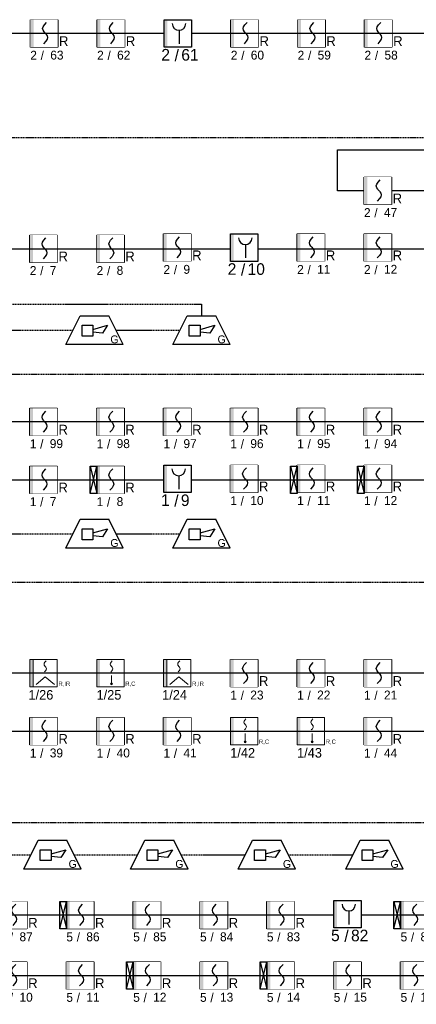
# Model space of a CAD drawing. Header units: millimetres. Extents: x -26513 to 76799, y 0 to 112149.
# Tile 3 of 98: x -8306 to -7415, y 73779 to 75988. Entities that reach past the tile are written whole.
import ezdxf
from ezdxf.enums import TextEntityAlignment as Align

# ---------------------------------------------------------------- set-up
doc = ezdxf.new("R2010")
doc.units = ezdxf.units.MM
doc.header["$LTSCALE"] = 2
doc.set_wipeout_variables(frame=1)
doc.linetypes.add('HIDDEN', pattern=[0.375, 0.25, -0.125])
doc.linetypes.add('KRESKOWA', pattern=[19.05, 12.7, -6.35])
for name, color, linetype in [('Linia SSP', 1, 'Continuous'), ('SIEMENS_czujki', 1, 'Continuous'), ('ssp', 1, 'Continuous')]:
    doc.layers.add(name, color=color, linetype=linetype)

# ---------------------------------------------------------------- blocks, each defined once
blk = doc.blocks.new('DUO')
at = {"color": 0}
blk.add_wipeout([(0, 61.4), (61.4, 61.4), (61.4, 0), (0, 0)], dxfattribs=at).dxf.layer = 'ssp'
at = {"layer": 'ssp'}
blk.add_lwpolyline([(0, 61.4), (61.4, 61.4), (61.4, 0), (0, 0)], close=True, dxfattribs=at)
blk.add_wipeout([(0, 61.4), (61.4, 61.4), (61.4, 0), (0, 0)]).dxf.layer = 'ssp'
h = blk.add_hatch(color=256, dxfattribs=at)
h.set_gradient(color1=(255, 0, 0), color2=(224, 0, 0), one_color=1, name='INVSPHERICAL')
h.paths.add_polyline_path([(7.2, 30.7), (7.2, 61.4), (0, 61.4), (0, 30.7)])
h.paths.add_polyline_path([(7.2, 0), (7.2, 30.7), (0, 30.7), (0, 0)])
for p, q in [((27.4, 41.5), (28.4, 45.4)), ((28.4, 45.4), (31.3, 49.9)), ((31.3, 49.9), (36.1, 55.2)), ((28.4, 37.6), (27.4, 41.5)), ((30.6, 34.3), (28.4, 37.6)), ((31.3, 33.1), (30.6, 34.3)), ((32.8, 31.4), (31.3, 33.1)), ((32.8, 31.4), (34.4, 29.7)), ((34.4, 29.7), (35.1, 28.6)), ((35.1, 28.6), (37.3, 25.3)), ((37.3, 25.3), (38.2, 21.3)), ((34.4, 13), (29.5, 7.6)), ((37.3, 17.4), (34.4, 13)), ((38.2, 21.3), (37.3, 17.4))]:
    blk.add_line(p, q, dxfattribs=at)
blk.add_text('R', height=22, dxfattribs=at).set_placement((64.1, 2.4))
at = {"layer": 'ssp', "flags": 8}
blk.add_attdef('PETLA', text='', height=20, dxfattribs=at).set_placement((14.7, -8.3), align=Align.TOP_RIGHT)
for tag, p in [('/', (23, -9)), ('ADRES', (44.6, -8))]:
    blk.add_attdef(tag, text='', height=20, dxfattribs=at).set_placement(p, align=Align.TOP_LEFT)
blk = doc.blocks.new('głosowy')
at = {"layer": 'ssp', "color": 1}
for p, q in [((-40.2, 0), (-20.1, 40.2)), ((-20.1, 40.2), (20.1, 40.2)), ((40.2, 0), (20.1, 40.2)), ((-17.2, 26.8), (-2.1, 26.8)), ((-17.2, 11.7), (-17.2, 26.8)), ((-2.1, 21.1), (18.5, 26.8)), ((-2.1, 26.8), (-2.1, 11.7)), ((11.4, 15.9), (-2.1, 17.3)), ((18.5, 26.8), (11.4, 15.9)), ((40.2, 0), (-40.2, 0)), ((-2.1, 11.7), (-17.2, 11.7))]:
    blk.add_line(p, q, dxfattribs=at)
blk.add_text('G', height=11, dxfattribs=at).set_placement((22.4, 1.6))
blk = doc.blocks.new('ROP')
blk.add_wipeout([(-15.4, 76.7), (76.7, 76.7), (76.7, -15.4), (-15.4, -15.4)]).dxf.layer = 'ssp'
at = {"layer": 'ssp'}
h = blk.add_hatch(color=256, dxfattribs=at)
h.set_gradient(color1=(255, 0, 0), color2=(224, 0, 0), one_color=1, name='INVSPHERICAL')
h.paths.add_polyline_path([(-4.6, 30.7), (-4.6, 76.7), (-15.4, 76.7), (-15.4, 30.7)])
h.paths.add_polyline_path([(-4.6, -15.4), (-4.6, 30.7), (-15.4, 30.7), (-15.4, -15.4)])
blk.add_line((35, 41), (35, -4.1), dxfattribs=at)
blk.add_lwpolyline([(-15.4, 76.7), (76.7, 76.7), (76.7, -15.4), (-15.4, -15.4)], close=True, dxfattribs=at)
blk.add_arc((35, 63.6), 22.6, 180, 0, dxfattribs=at)
blk.add_text('/', height=39, dxfattribs=at).set_placement((27.4, -42.4), align=Align.MIDDLE)
at = {"layer": 'ssp', "flags": 8}
blk.add_attdef('PETLA', text='', height=39, dxfattribs=at).set_placement((4.5, -21.7), align=Align.TOP_RIGHT)
blk.add_attdef('ADRES', text='', height=39, dxfattribs=at).set_placement((42.6, -22), align=Align.TOP_LEFT)
blk = doc.blocks.new('DOT')
at = {"layer": 'Linia SSP', "lineweight": 5}
h = blk.add_hatch(color=256, dxfattribs=at)
h.set_gradient(color1=(255, 0, 0), color2=(224, 0, 0), one_color=1, name='INVSPHERICAL')
h.paths.add_polyline_path([(4.7, 20.1), (4.7, 40.2), (0, 40.2), (0, 20.1)])
h.paths.add_polyline_path([(4.7, 0), (4.7, 20.1), (0, 20.1), (0, 0)])
blk.add_hatch(color=256, dxfattribs=at).paths.add_polyline_path([(23.3, 4.7, 1), (20.3, 4.7, 1)])
at = {"layer": 'Linia SSP', "color": 1, "linetype": 'Continuous', "lineweight": 5}
for p, q in [((19.9, 33.5), (20.3, 34.8)), ((20.3, 32.1), (19.9, 33.5)), ((20.3, 34.8), (21.2, 36.3)), ((21, 31), (20.3, 32.1)), ((21.2, 30.6), (21, 31)), ((21.2, 36.3), (22.9, 38.2)), ((21.8, 30), (21.2, 30.6)), ((21.8, 30), (22.3, 29.5)), ((22.3, 29.5), (22.5, 29.1)), ((22.5, 29.1), (23.3, 27.9)), ((22.3, 23.8), (20.6, 21.9)), ((23.3, 25.3), (22.3, 23.8)), ((23.3, 27.9), (23.6, 26.6)), ((23.6, 26.6), (23.3, 25.3))]:
    blk.add_line(p, q, dxfattribs=at)
at = {"layer": 'Linia SSP', "lineweight": 5}
for p, q in [((0, 20.1), (40.2, 20.1)), ((21.8, 16.8), (21.8, 4.6))]:
    blk.add_line(p, q, dxfattribs=at)
blk.add_lwpolyline([(0, 40.2), (40.2, 40.2), (40.2, 0), (0, 0)], close=True, dxfattribs=at)
blk.add_circle((21.8, 4.6), 1.47, dxfattribs=at)
at = {"layer": 'Linia SSP', "color": 1, "lineweight": 5}
blk.add_text('R,C', height=6.28, dxfattribs=at).set_placement((41.9, 1.6))
blk = doc.blocks.new('DPR')
at = {"layer": 'Linia SSP', "lineweight": 5}
h = blk.add_hatch(color=256, dxfattribs=at)
h.set_gradient(color1=(255, 0, 0), color2=(224, 0, 0), one_color=1, name='INVSPHERICAL')
h.paths.add_polyline_path([(0, 6.4), (1.5, 6.4), (1.5, 12.8), (0, 12.8)])
h.paths.add_polyline_path([(0, 0), (1.5, 0), (1.5, 6.4), (0, 6.4)])
at = {"layer": 'Linia SSP', "color": 1, "lineweight": 5}
blk.add_line((1.5, 12.8), (1.5, 0), dxfattribs=at)
at = {"layer": 'Linia SSP', "color": 1, "linetype": 'Continuous', "lineweight": 5}
for p, q in [((6.61, 10.69), (6.71, 11.11)), ((6.71, 10.26), (6.61, 10.69)), ((6.71, 11.11), (7.03, 11.6)), ((6.95, 9.9), (6.71, 10.26)), ((7.03, 9.78), (6.95, 9.9)), ((7.03, 11.6), (7.55, 12.18)), ((7.19, 9.59), (7.03, 9.78)), ((7.19, 9.59), (7.36, 9.4)), ((7.36, 9.4), (7.44, 9.28)), ((7.44, 9.28), (7.67, 8.92)), ((7.36, 7.59), (6.83, 7)), ((7.67, 8.07), (7.36, 7.59)), ((7.67, 8.92), (7.78, 8.5)), ((7.78, 8.5), (7.67, 8.07))]:
    blk.add_line(p, q, dxfattribs=at)
at = {"layer": 'Linia SSP', "lineweight": 5}
for p, q in [((0, 6.4), (12.8, 6.4)), ((7.2, 4.7), (2.95, 1.2)), ((11.45, 1.2), (7.2, 4.7))]:
    blk.add_line(p, q, dxfattribs=at)
blk.add_lwpolyline([(0, 12.8), (12.8, 12.8), (12.8, 0), (0, 0)], close=True, dxfattribs=at)
at = {"layer": 'Linia SSP', "color": 1, "lineweight": 5}
blk.add_text('R,IR', height=2, dxfattribs=at).set_placement((13.36, 0.5))

msp = doc.modelspace()

# ---------------------------------------------------------------- linework, layer by layer
at = {"layer": 'ssp', "color": 0, "linetype": 'KRESKOWA', "ltscale": 0.1}
for p, q in [((-9388.2, 75723.9), (-4525.1, 75723.9)), ((-9488.2, 75192.7), (-4525.1, 75192.7)), ((-9355.8, 74726.5), (-4525.1, 74726.5)), ((-9488.2, 74187.1), (-2583.9, 74187.1))]:
    msp.add_line(p, q, dxfattribs=at)
at = {"layer": 'ssp', "linetype": 'HIDDEN', "ltscale": 5}
for p, q in [((-9261.6, 75349.9), (-7897.4, 75349.9)), ((-7897.4, 75349.9), (-7897.4, 75324.1)), ((-8331.1, 75291.9), (-8186.2, 75291.9)), ((-8089.6, 75291.9), (-7945.7, 75291.9)), ((-8331.1, 74835), (-8186.2, 74835)), ((-8089.6, 74835), (-7945.7, 74835)), ((-8423.9, 74114.8), (-8280, 74114.8)), ((-8184.4, 74114.8), (-8040.5, 74114.8)), ((-7943.9, 74114.8), (-7799, 74114.8)), ((-7702.4, 74114.8), (-7557.6, 74114.8))]:
    msp.add_line(p, q, dxfattribs=at)

# ---------------------------------------------------------------- block references
at = {"layer": 'SIEMENS_czujki'}
ref = msp.add_blockref('DUO', (-8281.5, 75926.9), dxfattribs=at)
ref.add_attrib('PETLA', '2', dxfattribs={"layer": 'ssp', "height": 20}).set_placement((-8266.9, 75918.6), align=Align.TOP_RIGHT)
ref.add_attrib('ADRES', '63', dxfattribs={"layer": 'ssp', "height": 20}).set_placement((-8236.9, 75918.9), align=Align.TOP_LEFT)
ref.add_attrib('/', '/', dxfattribs={"layer": 'ssp', "height": 20}).set_placement((-8258.5, 75917.9), align=Align.TOP_LEFT)
ref = msp.add_blockref('DUO', (-8131.5, 75926.9), dxfattribs=at)
ref.add_attrib('PETLA', '2', dxfattribs={"layer": 'ssp', "height": 20}).set_placement((-8116.9, 75918.6), align=Align.TOP_RIGHT)
ref.add_attrib('ADRES', '62', dxfattribs={"layer": 'ssp', "height": 20}).set_placement((-8086.9, 75918.9), align=Align.TOP_LEFT)
ref.add_attrib('/', '/', dxfattribs={"layer": 'ssp', "height": 20}).set_placement((-8108.5, 75917.9), align=Align.TOP_LEFT)
ref = msp.add_blockref('DUO', (-7831.5, 75926.9), dxfattribs=at)
ref.add_attrib('PETLA', '2', dxfattribs={"layer": 'ssp', "height": 20}).set_placement((-7816.9, 75918.6), align=Align.TOP_RIGHT)
ref.add_attrib('ADRES', '60', dxfattribs={"layer": 'ssp', "height": 20}).set_placement((-7786.9, 75918.9), align=Align.TOP_LEFT)
ref.add_attrib('/', '/', dxfattribs={"layer": 'ssp', "height": 20}).set_placement((-7808.5, 75917.9), align=Align.TOP_LEFT)
ref = msp.add_blockref('DUO', (-7681.5, 75926.9), dxfattribs=at)
ref.add_attrib('PETLA', '2', dxfattribs={"layer": 'ssp', "height": 20}).set_placement((-7666.9, 75918.6), align=Align.TOP_RIGHT)
ref.add_attrib('ADRES', '59', dxfattribs={"layer": 'ssp', "height": 20}).set_placement((-7636.9, 75918.9), align=Align.TOP_LEFT)
ref.add_attrib('/', '/', dxfattribs={"layer": 'ssp', "height": 20}).set_placement((-7658.5, 75917.9), align=Align.TOP_LEFT)
ref = msp.add_blockref('DUO', (-7531.5, 75926.9), dxfattribs=at)
ref.add_attrib('PETLA', '2', dxfattribs={"layer": 'ssp', "height": 20}).set_placement((-7516.9, 75918.6), align=Align.TOP_RIGHT)
ref.add_attrib('ADRES', '58', dxfattribs={"layer": 'ssp', "height": 20}).set_placement((-7486.9, 75918.9), align=Align.TOP_LEFT)
ref.add_attrib('/', '/', dxfattribs={"layer": 'ssp', "height": 20}).set_placement((-7508.5, 75917.9), align=Align.TOP_LEFT)
ref = msp.add_blockref('DUO', (-8282.7, 75443.8), dxfattribs=at)
ref.add_attrib('PETLA', '2', dxfattribs={"layer": 'ssp', "height": 20}).set_placement((-8268, 75435.5), align=Align.TOP_RIGHT)
ref.add_attrib('ADRES', '7', dxfattribs={"layer": 'ssp', "height": 20}).set_placement((-8238, 75435.8), align=Align.TOP_LEFT)
ref.add_attrib('/', '/', dxfattribs={"layer": 'ssp', "height": 20}).set_placement((-8259.7, 75434.8), align=Align.TOP_LEFT)
ref = msp.add_blockref('DUO', (-8132.7, 75443.8), dxfattribs=at)
ref.add_attrib('PETLA', '2', dxfattribs={"layer": 'ssp', "height": 20}).set_placement((-8118, 75435.5), align=Align.TOP_RIGHT)
ref.add_attrib('ADRES', '8', dxfattribs={"layer": 'ssp', "height": 20}).set_placement((-8088, 75435.8), align=Align.TOP_LEFT)
ref.add_attrib('/', '/', dxfattribs={"layer": 'ssp', "height": 20}).set_placement((-8109.7, 75434.8), align=Align.TOP_LEFT)
ref = msp.add_blockref('DUO', (-7982.7, 75446.2), dxfattribs=at)
ref.add_attrib('PETLA', '2', dxfattribs={"layer": 'ssp', "height": 20}).set_placement((-7968, 75437.9), align=Align.TOP_RIGHT)
ref.add_attrib('ADRES', '9', dxfattribs={"layer": 'ssp', "height": 20}).set_placement((-7938, 75438.2), align=Align.TOP_LEFT)
ref.add_attrib('/', '/', dxfattribs={"layer": 'ssp', "height": 20}).set_placement((-7959.7, 75437.2), align=Align.TOP_LEFT)
ref = msp.add_blockref('DUO', (-7682.7, 75446.2), dxfattribs=at)
ref.add_attrib('PETLA', '2', dxfattribs={"layer": 'ssp', "height": 20}).set_placement((-7668, 75437.9), align=Align.TOP_RIGHT)
ref.add_attrib('ADRES', '11', dxfattribs={"layer": 'ssp', "height": 20}).set_placement((-7638, 75438.2), align=Align.TOP_LEFT)
ref.add_attrib('/', '/', dxfattribs={"layer": 'ssp', "height": 20}).set_placement((-7659.7, 75437.2), align=Align.TOP_LEFT)
ref = msp.add_blockref('DUO', (-7532.7, 75446.2), dxfattribs=at)
ref.add_attrib('PETLA', '2', dxfattribs={"layer": 'ssp', "height": 20}).set_placement((-7518, 75437.9), align=Align.TOP_RIGHT)
ref.add_attrib('ADRES', '12', dxfattribs={"layer": 'ssp', "height": 20}).set_placement((-7488, 75438.2), align=Align.TOP_LEFT)
ref.add_attrib('/', '/', dxfattribs={"layer": 'ssp', "height": 20}).set_placement((-7509.7, 75437.2), align=Align.TOP_LEFT)
ref = msp.add_blockref('DUO', (-8282.7, 75055.1), dxfattribs=at)
ref.add_attrib('PETLA', '1', dxfattribs={"layer": 'ssp', "height": 20}).set_placement((-8268, 75046.8), align=Align.TOP_RIGHT)
ref.add_attrib('ADRES', '99', dxfattribs={"layer": 'ssp', "height": 20}).set_placement((-8238, 75047.1), align=Align.TOP_LEFT)
ref.add_attrib('/', '/', dxfattribs={"layer": 'ssp', "height": 20}).set_placement((-8259.7, 75046.1), align=Align.TOP_LEFT)
ref = msp.add_blockref('DUO', (-8132.7, 75055.1), dxfattribs=at)
ref.add_attrib('PETLA', '1', dxfattribs={"layer": 'ssp', "height": 20}).set_placement((-8118, 75046.8), align=Align.TOP_RIGHT)
ref.add_attrib('ADRES', '98', dxfattribs={"layer": 'ssp', "height": 20}).set_placement((-8088, 75047.1), align=Align.TOP_LEFT)
ref.add_attrib('/', '/', dxfattribs={"layer": 'ssp', "height": 20}).set_placement((-8109.7, 75046.1), align=Align.TOP_LEFT)
ref = msp.add_blockref('DUO', (-7982.7, 75055.1), dxfattribs=at)
ref.add_attrib('PETLA', '1', dxfattribs={"layer": 'ssp', "height": 20}).set_placement((-7968, 75046.8), align=Align.TOP_RIGHT)
ref.add_attrib('ADRES', '97', dxfattribs={"layer": 'ssp', "height": 20}).set_placement((-7938, 75047.1), align=Align.TOP_LEFT)
ref.add_attrib('/', '/', dxfattribs={"layer": 'ssp', "height": 20}).set_placement((-7959.7, 75046.1), align=Align.TOP_LEFT)
ref = msp.add_blockref('DUO', (-7832.7, 75055.1), dxfattribs=at)
ref.add_attrib('PETLA', '1', dxfattribs={"layer": 'ssp', "height": 20}).set_placement((-7818, 75046.8), align=Align.TOP_RIGHT)
ref.add_attrib('ADRES', '96', dxfattribs={"layer": 'ssp', "height": 20}).set_placement((-7788, 75047.1), align=Align.TOP_LEFT)
ref.add_attrib('/', '/', dxfattribs={"layer": 'ssp', "height": 20}).set_placement((-7809.7, 75046.1), align=Align.TOP_LEFT)
ref = msp.add_blockref('DUO', (-7682.7, 75055.1), dxfattribs=at)
ref.add_attrib('PETLA', '1', dxfattribs={"layer": 'ssp', "height": 20}).set_placement((-7668, 75046.8), align=Align.TOP_RIGHT)
ref.add_attrib('ADRES', '95', dxfattribs={"layer": 'ssp', "height": 20}).set_placement((-7638, 75047.1), align=Align.TOP_LEFT)
ref.add_attrib('/', '/', dxfattribs={"layer": 'ssp', "height": 20}).set_placement((-7659.7, 75046.1), align=Align.TOP_LEFT)
ref = msp.add_blockref('DUO', (-7532.7, 75055.1), dxfattribs=at)
ref.add_attrib('PETLA', '1', dxfattribs={"layer": 'ssp', "height": 20}).set_placement((-7518, 75046.8), align=Align.TOP_RIGHT)
ref.add_attrib('ADRES', '94', dxfattribs={"layer": 'ssp', "height": 20}).set_placement((-7488, 75047.1), align=Align.TOP_LEFT)
ref.add_attrib('/', '/', dxfattribs={"layer": 'ssp', "height": 20}).set_placement((-7509.7, 75046.1), align=Align.TOP_LEFT)
ref = msp.add_blockref('DUO', (-8282.7, 74925.1), dxfattribs=at)
ref.add_attrib('PETLA', '1', dxfattribs={"layer": 'ssp', "height": 20}).set_placement((-8268, 74916.8), align=Align.TOP_RIGHT)
ref.add_attrib('ADRES', '7', dxfattribs={"layer": 'ssp', "height": 20}).set_placement((-8238, 74917.1), align=Align.TOP_LEFT)
ref.add_attrib('/', '/', dxfattribs={"layer": 'ssp', "height": 20}).set_placement((-8259.7, 74916.1), align=Align.TOP_LEFT)
ref = msp.add_blockref('DUO', (-8132.7, 74925.1), dxfattribs=at)
ref.add_attrib('PETLA', '1', dxfattribs={"layer": 'ssp', "height": 20}).set_placement((-8118, 74916.8), align=Align.TOP_RIGHT)
ref.add_attrib('ADRES', '8', dxfattribs={"layer": 'ssp', "height": 20}).set_placement((-8088, 74917.1), align=Align.TOP_LEFT)
ref.add_attrib('/', '/', dxfattribs={"layer": 'ssp', "height": 20}).set_placement((-8109.7, 74916.1), align=Align.TOP_LEFT)
ref = msp.add_blockref('DUO', (-7832.7, 74927.5), dxfattribs=at)
ref.add_attrib('PETLA', '1', dxfattribs={"layer": 'ssp', "height": 20}).set_placement((-7818, 74919.2), align=Align.TOP_RIGHT)
ref.add_attrib('ADRES', '10', dxfattribs={"layer": 'ssp', "height": 20}).set_placement((-7788, 74919.5), align=Align.TOP_LEFT)
ref.add_attrib('/', '/', dxfattribs={"layer": 'ssp', "height": 20}).set_placement((-7809.7, 74918.5), align=Align.TOP_LEFT)
ref = msp.add_blockref('DUO', (-7682.7, 74927.5), dxfattribs=at)
ref.add_attrib('PETLA', '1', dxfattribs={"layer": 'ssp', "height": 20}).set_placement((-7668, 74919.2), align=Align.TOP_RIGHT)
ref.add_attrib('ADRES', '11', dxfattribs={"layer": 'ssp', "height": 20}).set_placement((-7638, 74919.5), align=Align.TOP_LEFT)
ref.add_attrib('/', '/', dxfattribs={"layer": 'ssp', "height": 20}).set_placement((-7659.7, 74918.5), align=Align.TOP_LEFT)
ref = msp.add_blockref('DUO', (-7532.7, 74927.5), dxfattribs=at)
ref.add_attrib('PETLA', '1', dxfattribs={"layer": 'ssp', "height": 20}).set_placement((-7518, 74919.2), align=Align.TOP_RIGHT)
ref.add_attrib('ADRES', '12', dxfattribs={"layer": 'ssp', "height": 20}).set_placement((-7488, 74919.5), align=Align.TOP_LEFT)
ref.add_attrib('/', '/', dxfattribs={"layer": 'ssp', "height": 20}).set_placement((-7509.7, 74918.5), align=Align.TOP_LEFT)
ref = msp.add_blockref('DUO', (-7832.7, 74491.1), dxfattribs=at)
ref.add_attrib('PETLA', '1', dxfattribs={"layer": 'ssp', "height": 20}).set_placement((-7818, 74482.8), align=Align.TOP_RIGHT)
ref.add_attrib('ADRES', '23', dxfattribs={"layer": 'ssp', "height": 20}).set_placement((-7788, 74483), align=Align.TOP_LEFT)
ref.add_attrib('/', '/', dxfattribs={"layer": 'ssp', "height": 20}).set_placement((-7809.7, 74482.1), align=Align.TOP_LEFT)
ref = msp.add_blockref('DUO', (-7682.7, 74491.1), dxfattribs=at)
ref.add_attrib('PETLA', '1', dxfattribs={"layer": 'ssp', "height": 20}).set_placement((-7668, 74482.8), align=Align.TOP_RIGHT)
ref.add_attrib('ADRES', '22', dxfattribs={"layer": 'ssp', "height": 20}).set_placement((-7638, 74483), align=Align.TOP_LEFT)
ref.add_attrib('/', '/', dxfattribs={"layer": 'ssp', "height": 20}).set_placement((-7659.7, 74482.1), align=Align.TOP_LEFT)
ref = msp.add_blockref('DUO', (-7532.7, 74491.1), dxfattribs=at)
ref.add_attrib('PETLA', '1', dxfattribs={"layer": 'ssp', "height": 20}).set_placement((-7518, 74482.8), align=Align.TOP_RIGHT)
ref.add_attrib('ADRES', '21', dxfattribs={"layer": 'ssp', "height": 20}).set_placement((-7488, 74483), align=Align.TOP_LEFT)
ref.add_attrib('/', '/', dxfattribs={"layer": 'ssp', "height": 20}).set_placement((-7509.7, 74482.1), align=Align.TOP_LEFT)
ref = msp.add_blockref('DUO', (-8282.7, 74361.1), dxfattribs=at)
ref.add_attrib('PETLA', '1', dxfattribs={"layer": 'ssp', "height": 20}).set_placement((-8268, 74352.8), align=Align.TOP_RIGHT)
ref.add_attrib('ADRES', '39', dxfattribs={"layer": 'ssp', "height": 20}).set_placement((-8238, 74353), align=Align.TOP_LEFT)
ref.add_attrib('/', '/', dxfattribs={"layer": 'ssp', "height": 20}).set_placement((-8259.7, 74352.1), align=Align.TOP_LEFT)
ref = msp.add_blockref('DUO', (-8132.7, 74361.1), dxfattribs=at)
ref.add_attrib('PETLA', '1', dxfattribs={"layer": 'ssp', "height": 20}).set_placement((-8118, 74352.8), align=Align.TOP_RIGHT)
ref.add_attrib('ADRES', '40', dxfattribs={"layer": 'ssp', "height": 20}).set_placement((-8088, 74353), align=Align.TOP_LEFT)
ref.add_attrib('/', '/', dxfattribs={"layer": 'ssp', "height": 20}).set_placement((-8109.7, 74352.1), align=Align.TOP_LEFT)
ref = msp.add_blockref('DUO', (-7982.7, 74361.1), dxfattribs=at)
ref.add_attrib('PETLA', '1', dxfattribs={"layer": 'ssp', "height": 20}).set_placement((-7968, 74352.8), align=Align.TOP_RIGHT)
ref.add_attrib('ADRES', '41', dxfattribs={"layer": 'ssp', "height": 20}).set_placement((-7938, 74353), align=Align.TOP_LEFT)
ref.add_attrib('/', '/', dxfattribs={"layer": 'ssp', "height": 20}).set_placement((-7959.7, 74352.1), align=Align.TOP_LEFT)
ref = msp.add_blockref('DUO', (-7532.7, 74361.1), dxfattribs=at)
ref.add_attrib('PETLA', '1', dxfattribs={"layer": 'ssp', "height": 20}).set_placement((-7518, 74352.8), align=Align.TOP_RIGHT)
ref.add_attrib('ADRES', '44', dxfattribs={"layer": 'ssp', "height": 20}).set_placement((-7488, 74353), align=Align.TOP_LEFT)
ref.add_attrib('/', '/', dxfattribs={"layer": 'ssp', "height": 20}).set_placement((-7509.7, 74352.1), align=Align.TOP_LEFT)
ref = msp.add_blockref('DUO', (-8350.6, 73948.5), dxfattribs=at)
ref.add_attrib('PETLA', '5', dxfattribs={"layer": 'ssp', "height": 20}).set_placement((-8335.9, 73940.2), align=Align.TOP_RIGHT)
ref.add_attrib('ADRES', '87', dxfattribs={"layer": 'ssp', "height": 20}).set_placement((-8306, 73940.5), align=Align.TOP_LEFT)
ref.add_attrib('/', '/', dxfattribs={"layer": 'ssp', "height": 20}).set_placement((-8327.6, 73939.5), align=Align.TOP_LEFT)
ref = msp.add_blockref('DUO', (-8200.6, 73948.5), dxfattribs=at)
ref.add_attrib('PETLA', '5', dxfattribs={"layer": 'ssp', "height": 20}).set_placement((-8185.9, 73940.2), align=Align.TOP_RIGHT)
ref.add_attrib('ADRES', '86', dxfattribs={"layer": 'ssp', "height": 20}).set_placement((-8156, 73940.5), align=Align.TOP_LEFT)
ref.add_attrib('/', '/', dxfattribs={"layer": 'ssp', "height": 20}).set_placement((-8177.6, 73939.5), align=Align.TOP_LEFT)
ref = msp.add_blockref('DUO', (-8050.6, 73948.5), dxfattribs=at)
ref.add_attrib('PETLA', '5', dxfattribs={"layer": 'ssp', "height": 20}).set_placement((-8035.9, 73940.2), align=Align.TOP_RIGHT)
ref.add_attrib('ADRES', '85', dxfattribs={"layer": 'ssp', "height": 20}).set_placement((-8006, 73940.5), align=Align.TOP_LEFT)
ref.add_attrib('/', '/', dxfattribs={"layer": 'ssp', "height": 20}).set_placement((-8027.6, 73939.5), align=Align.TOP_LEFT)
ref = msp.add_blockref('DUO', (-7900.6, 73948.5), dxfattribs=at)
ref.add_attrib('PETLA', '5', dxfattribs={"layer": 'ssp', "height": 20}).set_placement((-7885.9, 73940.2), align=Align.TOP_RIGHT)
ref.add_attrib('ADRES', '84', dxfattribs={"layer": 'ssp', "height": 20}).set_placement((-7856, 73940.5), align=Align.TOP_LEFT)
ref.add_attrib('/', '/', dxfattribs={"layer": 'ssp', "height": 20}).set_placement((-7877.6, 73939.5), align=Align.TOP_LEFT)
ref = msp.add_blockref('DUO', (-7750.6, 73948.5), dxfattribs=at)
ref.add_attrib('PETLA', '5', dxfattribs={"layer": 'ssp', "height": 20}).set_placement((-7735.9, 73940.2), align=Align.TOP_RIGHT)
ref.add_attrib('ADRES', '83', dxfattribs={"layer": 'ssp', "height": 20}).set_placement((-7706, 73940.5), align=Align.TOP_LEFT)
ref.add_attrib('/', '/', dxfattribs={"layer": 'ssp', "height": 20}).set_placement((-7727.6, 73939.5), align=Align.TOP_LEFT)
ref = msp.add_blockref('DUO', (-7450.6, 73948.5), dxfattribs=at)
ref.add_attrib('PETLA', '5', dxfattribs={"layer": 'ssp', "height": 20}).set_placement((-7435.9, 73940.2), align=Align.TOP_RIGHT)
ref.add_attrib('ADRES', '81', dxfattribs={"layer": 'ssp', "height": 20}).set_placement((-7406, 73940.5), align=Align.TOP_LEFT)
ref.add_attrib('/', '/', dxfattribs={"layer": 'ssp', "height": 20}).set_placement((-7427.6, 73939.5), align=Align.TOP_LEFT)
ref = msp.add_blockref('DUO', (-8350.6, 73812.9), dxfattribs=at)
ref.add_attrib('PETLA', '5', dxfattribs={"layer": 'ssp', "height": 20}).set_placement((-8335.9, 73804.6), align=Align.TOP_RIGHT)
ref.add_attrib('ADRES', '10', dxfattribs={"layer": 'ssp', "height": 20}).set_placement((-8306, 73804.9), align=Align.TOP_LEFT)
ref.add_attrib('/', '/', dxfattribs={"layer": 'ssp', "height": 20}).set_placement((-8327.6, 73803.9), align=Align.TOP_LEFT)
ref = msp.add_blockref('DUO', (-8200.6, 73812.9), dxfattribs=at)
ref.add_attrib('PETLA', '5', dxfattribs={"layer": 'ssp', "height": 20}).set_placement((-8185.9, 73804.6), align=Align.TOP_RIGHT)
ref.add_attrib('ADRES', '11', dxfattribs={"layer": 'ssp', "height": 20}).set_placement((-8156, 73804.9), align=Align.TOP_LEFT)
ref.add_attrib('/', '/', dxfattribs={"layer": 'ssp', "height": 20}).set_placement((-8177.6, 73803.9), align=Align.TOP_LEFT)
ref = msp.add_blockref('DUO', (-8050.6, 73812.9), dxfattribs=at)
ref.add_attrib('PETLA', '5', dxfattribs={"layer": 'ssp', "height": 20}).set_placement((-8035.9, 73804.6), align=Align.TOP_RIGHT)
ref.add_attrib('ADRES', '12', dxfattribs={"layer": 'ssp', "height": 20}).set_placement((-8006, 73804.9), align=Align.TOP_LEFT)
ref.add_attrib('/', '/', dxfattribs={"layer": 'ssp', "height": 20}).set_placement((-8027.6, 73803.9), align=Align.TOP_LEFT)
ref = msp.add_blockref('DUO', (-7900.6, 73812.9), dxfattribs=at)
ref.add_attrib('PETLA', '5', dxfattribs={"layer": 'ssp', "height": 20}).set_placement((-7885.9, 73804.6), align=Align.TOP_RIGHT)
ref.add_attrib('ADRES', '13', dxfattribs={"layer": 'ssp', "height": 20}).set_placement((-7856, 73804.9), align=Align.TOP_LEFT)
ref.add_attrib('/', '/', dxfattribs={"layer": 'ssp', "height": 20}).set_placement((-7877.6, 73803.9), align=Align.TOP_LEFT)
ref = msp.add_blockref('DUO', (-7750.6, 73812.9), dxfattribs=at)
ref.add_attrib('PETLA', '5', dxfattribs={"layer": 'ssp', "height": 20}).set_placement((-7735.9, 73804.6), align=Align.TOP_RIGHT)
ref.add_attrib('ADRES', '14', dxfattribs={"layer": 'ssp', "height": 20}).set_placement((-7706, 73804.9), align=Align.TOP_LEFT)
ref.add_attrib('/', '/', dxfattribs={"layer": 'ssp', "height": 20}).set_placement((-7727.6, 73803.9), align=Align.TOP_LEFT)
ref = msp.add_blockref('DUO', (-7600.6, 73812.9), dxfattribs=at)
ref.add_attrib('PETLA', '5', dxfattribs={"layer": 'ssp', "height": 20}).set_placement((-7585.9, 73804.6), align=Align.TOP_RIGHT)
ref.add_attrib('ADRES', '15', dxfattribs={"layer": 'ssp', "height": 20}).set_placement((-7556, 73804.9), align=Align.TOP_LEFT)
ref.add_attrib('/', '/', dxfattribs={"layer": 'ssp', "height": 20}).set_placement((-7577.6, 73803.9), align=Align.TOP_LEFT)
ref = msp.add_blockref('DUO', (-7450.6, 73812.9), dxfattribs=at)
ref.add_attrib('PETLA', '5', dxfattribs={"layer": 'ssp', "height": 20}).set_placement((-7435.9, 73804.6), align=Align.TOP_RIGHT)
ref.add_attrib('ADRES', '16', dxfattribs={"layer": 'ssp', "height": 20}).set_placement((-7406, 73804.9), align=Align.TOP_LEFT)
ref.add_attrib('/', '/', dxfattribs={"layer": 'ssp', "height": 20}).set_placement((-7427.6, 73803.9), align=Align.TOP_LEFT)
at = {"layer": 'ssp', "xscale": 1.603317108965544, "yscale": 1.603317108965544, "zscale": 1.603317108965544}
for p in [(-8137.9, 75259.7), (-7897.4, 75259.7), (-8137.9, 74802.8), (-7897.4, 74802.8), (-8231.7, 74082.6), (-7992.2, 74082.6), (-7750.7, 74082.6), (-7509.3, 74082.6)]:
    msp.add_blockref('głosowy', p, dxfattribs=at)
at = {"layer": 'ssp', "linetype": 'HIDDEN', "ltscale": 5}
for name, p, xscale, yscale, zscale in [('DPR', (-8282.7, 74491.1), 4.800000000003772, 4.800000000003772, 4.800000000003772), ('DOT', (-8132.7, 74491.1), 1.529539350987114, 1.529539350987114, 1.529539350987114), ('DPR', (-7982.7, 74491.1), 4.800000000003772, 4.800000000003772, 4.800000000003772), ('DOT', (-7832.7, 74361.1), 1.529539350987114, 1.529539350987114, 1.529539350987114), ('DOT', (-7682.7, 74361.1), 1.529539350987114, 1.529539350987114, 1.529539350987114)]:
    msp.add_blockref(name, p, dxfattribs=dict(at, xscale=xscale, yscale=yscale, zscale=zscale))

# ---------------------------------------------------------------- texts
at = {"layer": 'ssp', "linetype": 'HIDDEN', "ltscale": 5, "char_height": 21.41, "attachment_point": 1}
for s, insert in [('1/26', (-8285.8, 74484.1)), ('1/25', (-8133, 74484.1)), ('1/24', (-7985.8, 74484.1)), ('1/42', (-7833, 74354.1)), ('1/43', (-7683, 74354.1))]:
    msp.add_mtext_dynamic_manual_height_columns(s, width=62.686, gutter_width=91.8, heights=[0], dxfattribs=dict(at, insert=insert))

# ---------------------------------------------------------------- next in the draw order: linework, layer by layer
at = {"layer": 'ssp'}
for p, q in [((-8147.7, 74925.1), (-8132.7, 74986.6)), ((-8147.7, 74986.6), (-8132.7, 74925.1)), ((-7697.7, 74925.1), (-7682.7, 74986.6)), ((-7697.7, 74986.6), (-7682.7, 74925.1)), ((-7547.7, 74925.1), (-7532.7, 74986.6)), ((-7547.7, 74986.6), (-7532.7, 74925.1)), ((-8215.6, 73948.5), (-8200.6, 74009.9)), ((-8215.6, 74009.9), (-8200.6, 73948.5)), ((-7465.6, 73948.5), (-7450.6, 74009.9)), ((-7465.6, 74009.9), (-7450.6, 73948.5)), ((-8065.6, 73812.9), (-8050.6, 73874.3)), ((-8065.6, 73874.3), (-8050.6, 73812.9)), ((-7765.6, 73812.9), (-7750.6, 73874.3)), ((-7765.6, 73874.3), (-7750.6, 73812.9))]:
    msp.add_line(p, q, dxfattribs=at)
for points in [[(-10267.2, 74771.1), (-9798.5, 74771.1), (-9798.5, 75474.5), (-4863.6, 75474.5), (-4863.6, 75604.5), (-7592.3, 75604.5)], [(-6721.2, 74955.8), (-4863.6, 74955.8), (-4863.6, 75085.8), (-9766.7, 75085.8), (-9766.7, 74739.3), (-10267.2, 74739.3)], [(-10267.2, 74707.4), (-9734.8, 74707.4), (-9734.8, 74955.8), (-6820.4, 74955.8), (-6820.4, 74521.8), (-9226.9, 74521.8), (-9226.9, 74391.8), (-5587.3, 74391.8), (-5587.3, 74521.8), (-6752, 74521.8), (-6752, 74955.8)]]:
    msp.add_lwpolyline(points, dxfattribs=at)
for points in [[(-8132.7, 74986.6), (-8132.7, 74925.1), (-8147.7, 74925.1), (-8147.7, 74986.6)], [(-7682.7, 74986.6), (-7682.7, 74925.1), (-7697.7, 74925.1), (-7697.7, 74986.6)], [(-7532.7, 74986.6), (-7532.7, 74925.1), (-7547.7, 74925.1), (-7547.7, 74986.6)], [(-8200.6, 74009.9), (-8200.6, 73948.5), (-8215.6, 73948.5), (-8215.6, 74009.9)], [(-7450.6, 74009.9), (-7450.6, 73948.5), (-7465.6, 73948.5), (-7465.6, 74009.9)], [(-8050.6, 73874.3), (-8050.6, 73812.9), (-8065.6, 73812.9), (-8065.6, 73874.3)], [(-7750.6, 73874.3), (-7750.6, 73812.9), (-7765.6, 73812.9), (-7765.6, 73874.3)]]:
    msp.add_lwpolyline(points, close=True, dxfattribs=at)
at = {"layer": 'ssp', "ltscale": 5}
msp.add_lwpolyline([(-9639.1, 73843.6), (-2511.4, 73843.6), (-2511.4, 73979.2), (-9639.1, 73979.2)], dxfattribs=at)

# ---------------------------------------------------------------- next in the draw order: block references
at = {"layer": 'SIEMENS_czujki'}
ref = msp.add_blockref('DUO', (-7532.7, 75573.8), dxfattribs=at)
ref.add_attrib('PETLA', '2', dxfattribs={"layer": 'ssp', "height": 20}).set_placement((-7518, 75565.5), align=Align.TOP_RIGHT)
ref.add_attrib('ADRES', '47', dxfattribs={"layer": 'ssp', "height": 20}).set_placement((-7488, 75565.8), align=Align.TOP_LEFT)
ref.add_attrib('/', '/', dxfattribs={"layer": 'ssp', "height": 20}).set_placement((-7509.7, 75564.8), align=Align.TOP_LEFT)
ref = msp.add_blockref('ROP', (-7590.4, 73961.1), dxfattribs=dict(at, xscale=0.6671009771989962, yscale=0.6671009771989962, zscale=0.6671009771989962))
ref.add_attrib('PETLA', '5', dxfattribs={"layer": 'ssp', "height": 26}).set_placement((-7587.4, 73946.7), align=Align.TOP_RIGHT)
ref.add_attrib('ADRES', '82', dxfattribs={"layer": 'ssp', "height": 26.02}).set_placement((-7561.9, 73946.5), align=Align.TOP_LEFT)

# ---------------------------------------------------------------- next in the draw order: linework, layer by layer
at = {"layer": 'ssp'}
msp.add_lwpolyline([(-7592.3, 75604.5), (-7592.3, 75696.7), (-5802.1, 75696.7), (-5802.1, 75957.6), (-6721.2, 75957.6), (-9830.4, 75957.6), (-9830.4, 74803), (-10267.2, 74803)], dxfattribs=at)

# ---------------------------------------------------------------- next in the draw order: block references
at = {"layer": 'SIEMENS_czujki'}
ref = msp.add_blockref('ROP', (-7971.3, 75937.2), dxfattribs=dict(at, xscale=0.6671009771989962, yscale=0.6671009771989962, zscale=0.6671009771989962))
ref.add_attrib('PETLA', '2', dxfattribs={"layer": 'ssp', "height": 26}).set_placement((-7968.3, 75922.7), align=Align.TOP_RIGHT)
ref.add_attrib('ADRES', '61', dxfattribs={"layer": 'ssp', "height": 26.02}).set_placement((-7942.8, 75922.5), align=Align.TOP_LEFT)
ref = msp.add_blockref('ROP', (-7822.4, 75456.4), dxfattribs=dict(at, xscale=0.6671009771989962, yscale=0.6671009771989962, zscale=0.6671009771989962))
ref.add_attrib('PETLA', '2', dxfattribs={"layer": 'ssp', "height": 26}).set_placement((-7819.4, 75441.9), align=Align.TOP_RIGHT)
ref.add_attrib('ADRES', '10', dxfattribs={"layer": 'ssp', "height": 26.02}).set_placement((-7794, 75441.8), align=Align.TOP_LEFT)
ref = msp.add_blockref('ROP', (-7972.1, 74937.8), dxfattribs=dict(at, xscale=0.6671009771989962, yscale=0.6671009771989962, zscale=0.6671009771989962))
ref.add_attrib('PETLA', '1', dxfattribs={"layer": 'ssp', "height": 26}).set_placement((-7969.1, 74923.3), align=Align.TOP_RIGHT)
ref.add_attrib('ADRES', '9', dxfattribs={"layer": 'ssp', "height": 26}).set_placement((-7943.7, 74923.1), align=Align.TOP_LEFT)

doc.saveas('drawing.dxf')
